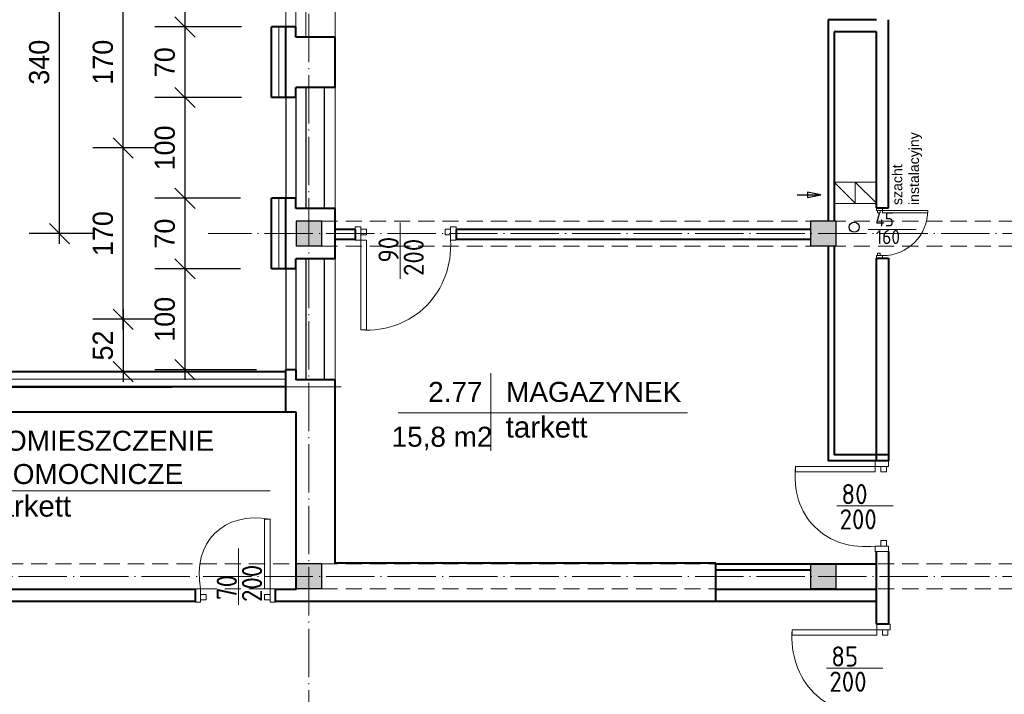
# Model space of a CAD drawing. Header units: millimetres. Extents: x -32003 to -19505, y 17931 to 29358.
# Tile 12 of 92: x -27805 to -26828, y 22892 to 23562. Entities that reach past the tile are written whole.
import ezdxf

# ---------------------------------------------------------------- set-up
doc = ezdxf.new("R2010")
doc.units = ezdxf.units.MM
doc.header["$PDMODE"] = 3
for name, pattern in [('ACAD_ISO03W100', [30, 12, -18]), ('ACAD_ISO04W100', [30.5, 24, -3, 0.5, -3]), ('KRESKOWA_X2', [12, 8, -4])]:
    doc.linetypes.add(name, pattern=pattern)
for name, color, linetype, lineweight in [('_wymiary', 1, 'Continuous', 9), ('drzwi', 140, 'Continuous', 13), ('KOMINY', 43, 'Continuous', 15), ('okno', 2, 'Continuous', 25), ('okno widok', 8, 'Continuous', 25), ('opisy drzwi', 40, 'Continuous', 13), ('opisy pom', 3, 'Continuous', 18), ('przerywana', 7, 'KRESKOWA_X2', 5), ('sciany', 4, 'Continuous', 40), ('symetria', 7, 'ACAD_ISO03W100', 5), ('SZRAF', 51, 'Continuous', 9), ('słupy', 2, 'Continuous', 30), ('ściana', 4, 'Continuous', 40)]:
    doc.layers.add(name, color=color, linetype=linetype, lineweight=lineweight)
doc.layers.add('kanalizacja', color=210, linetype='Continuous')
doc.styles.add('ISO', font='isocp.shx')
doc.styles.add('ROMANS', font='ROMANS')
doc.styles.add('SYSTEM', font='TXT')
doc.linetypes.add('BATTING', pattern='A,0.0001,-0.1,[134,ltypeshp.shx,S=0.1,R=0,X=-0.1,Y=0],-0.2,[134,ltypeshp.shx,S=0.1,R=180,X=0.1,Y=0],-0.1', length=0.4001)
doc.dimstyles.new('Jacek2', dxfattribs={"dimscale": 2, "dimtxt": 10, "dimasz": 10, "dimexe": 15, "dimexo": 15, "dimgap": 5, "dimtad": 1, "dimdec": 0, "dimrnd": 0.5, "dimzin": 0, "dimdsep": 46, "dimtxsty": 'Standard', "dimblk": 'OBLIQUE', "dimcen": 0, "dimdle": 5, "dimadec": 1, "dimazin": 0, "dimtfac": 1, "dimtdec": 0, "dimtofl": 0, "dimtmove": 0, "dimatfit": 3, "dimfxl": 0, "dimtolj": 1, "dimtzin": 0, "dimarcsym": 0})

# ---------------------------------------------------------------- blocks, each defined once
blk = doc.blocks.new('_OBLIQUE')
at = {"color": 0, "linetype": 'ByBlock'}
blk.add_line((-0.5, -0.5), (0.5, 0.5), dxfattribs=at)
blk = doc.blocks.new('*D971')
at = {"layer": '_wymiary', "color": 0, "lineweight": -2}
for p, q in [((-27640.58, 23204.37), (-27640.58, 23324.37)), ((-27585.69, 23314.37), (-27670.58, 23314.37)), ((-27569.63, 23214.37), (-27670.58, 23214.37))]:
    blk.add_line(p, q, dxfattribs=at)
at = {"layer": 'Defpoints', "color": 0}
for p in [(-27640.58, 23314.37), (-27555.69, 23314.37), (-27539.63, 23214.37)]:
    blk.add_point(p, dxfattribs=at)
at = {"layer": '_wymiary', "color": 0, "lineweight": -2, "xscale": 20, "yscale": 20, "zscale": 20}
for p, rotation in [((-27640.58, 23314.37), 90), ((-27640.58, 23214.37), 270)]:
    blk.add_blockref('_OBLIQUE', p, dxfattribs=dict(at, rotation=rotation))
at = {"layer": '_wymiary', "color": 0, "insert": (-27660.58, 23264.37), "char_height": 20, "attachment_point": 5, "rotation": 90}
blk.add_mtext('\\A1;100', dxfattribs=at)
blk = doc.blocks.new('*D972')
at = {"layer": '_wymiary', "color": 0, "lineweight": -2}
for p, q in [((-27640.58, 23304.37), (-27640.58, 23394.37)), ((-27585.69, 23384.37), (-27670.58, 23384.37)), ((-27585.69, 23314.37), (-27670.58, 23314.37))]:
    blk.add_line(p, q, dxfattribs=at)
at = {"layer": 'Defpoints', "color": 0}
for p in [(-27640.58, 23384.37), (-27555.69, 23384.37), (-27555.69, 23314.37)]:
    blk.add_point(p, dxfattribs=at)
at = {"layer": '_wymiary', "color": 0, "lineweight": -2, "xscale": 20, "yscale": 20, "zscale": 20}
for p, rotation in [((-27640.58, 23384.37), 90), ((-27640.58, 23314.37), 270)]:
    blk.add_blockref('_OBLIQUE', p, dxfattribs=dict(at, rotation=rotation))
at = {"layer": '_wymiary', "color": 0, "insert": (-27660.58, 23349.37), "char_height": 20, "attachment_point": 5, "rotation": 90}
blk.add_mtext('\\A1;70', dxfattribs=at)
blk = doc.blocks.new('*D973')
at = {"layer": '_wymiary', "color": 0, "lineweight": -2}
for p, q in [((-27640.58, 23374.37), (-27640.58, 23494.37)), ((-27584.67, 23484.37), (-27670.58, 23484.37)), ((-27585.69, 23384.37), (-27670.58, 23384.37))]:
    blk.add_line(p, q, dxfattribs=at)
at = {"layer": 'Defpoints', "color": 0}
for p in [(-27640.58, 23484.37), (-27554.67, 23484.37), (-27555.69, 23384.37)]:
    blk.add_point(p, dxfattribs=at)
at = {"layer": '_wymiary', "color": 0, "lineweight": -2, "xscale": 20, "yscale": 20, "zscale": 20}
for p, rotation in [((-27640.58, 23484.37), 90), ((-27640.58, 23384.37), 270)]:
    blk.add_blockref('_OBLIQUE', p, dxfattribs=dict(at, rotation=rotation))
at = {"layer": '_wymiary', "color": 0, "insert": (-27660.58, 23434.37), "char_height": 20, "attachment_point": 5, "rotation": 90}
blk.add_mtext('\\A1;100', dxfattribs=at)
blk = doc.blocks.new('*D974')
at = {"layer": '_wymiary', "color": 0, "lineweight": -2}
for p, q in [((-27640.58, 23474.37), (-27640.58, 23564.37)), ((-27584.67, 23554.37), (-27670.58, 23554.37)), ((-27584.67, 23484.37), (-27670.58, 23484.37))]:
    blk.add_line(p, q, dxfattribs=at)
at = {"layer": 'Defpoints', "color": 0}
for p in [(-27640.58, 23554.37), (-27554.67, 23554.37), (-27554.67, 23484.37)]:
    blk.add_point(p, dxfattribs=at)
at = {"layer": '_wymiary', "color": 0, "lineweight": -2, "xscale": 20, "yscale": 20, "zscale": 20}
for p, rotation in [((-27640.58, 23554.37), 90), ((-27640.58, 23484.37), 270)]:
    blk.add_blockref('_OBLIQUE', p, dxfattribs=dict(at, rotation=rotation))
at = {"layer": '_wymiary', "color": 0, "insert": (-27660.58, 23519.37), "char_height": 20, "attachment_point": 5, "rotation": 90}
blk.add_mtext('\\A1;70', dxfattribs=at)
blk = doc.blocks.new('*D975')
at = {"layer": '_wymiary', "color": 0, "lineweight": -2}
for p, q in [((-27640.58, 23544.37), (-27640.58, 23664.37)), ((-27585.69, 23654.37), (-27670.58, 23654.37)), ((-27584.67, 23554.37), (-27670.58, 23554.37))]:
    blk.add_line(p, q, dxfattribs=at)
at = {"layer": 'Defpoints', "color": 0}
for p in [(-27640.58, 23654.37), (-27555.69, 23654.37), (-27554.67, 23554.37)]:
    blk.add_point(p, dxfattribs=at)
at = {"layer": '_wymiary', "color": 0, "lineweight": -2, "xscale": 20, "yscale": 20, "zscale": 20}
for p, rotation in [((-27640.58, 23654.37), 90), ((-27640.58, 23554.37), 270)]:
    blk.add_blockref('_OBLIQUE', p, dxfattribs=dict(at, rotation=rotation))
at = {"layer": '_wymiary', "color": 0, "insert": (-27660.58, 23604.37), "char_height": 20, "attachment_point": 5, "rotation": 90}
blk.add_mtext('\\A1;100', dxfattribs=at)
blk = doc.blocks.new('*D784')
at = {"layer": '_wymiary', "color": 0, "lineweight": -2}
for p, q in [((-27701.99, 23254.37), (-27701.99, 23444.37)), ((-27670.58, 23434.37), (-27731.99, 23434.37)), ((-27670.58, 23264.37), (-27731.99, 23264.37))]:
    blk.add_line(p, q, dxfattribs=at)
at = {"layer": 'Defpoints', "color": 0}
for p in [(-27701.99, 23434.37), (-27640.58, 23434.37), (-27640.58, 23264.37)]:
    blk.add_point(p, dxfattribs=at)
at = {"layer": '_wymiary', "color": 0, "lineweight": -2, "xscale": 20, "yscale": 20, "zscale": 20}
for p, rotation in [((-27701.99, 23434.37), 90), ((-27701.99, 23264.37), 270)]:
    blk.add_blockref('_OBLIQUE', p, dxfattribs=dict(at, rotation=rotation))
at = {"layer": '_wymiary', "color": 0, "insert": (-27721.99, 23349.37), "char_height": 20, "attachment_point": 5, "rotation": 90}
blk.add_mtext('\\A1;170', dxfattribs=at)
blk = doc.blocks.new('*D785')
at = {"layer": '_wymiary', "color": 0, "lineweight": -2}
for p, q in [((-27701.99, 23424.37), (-27701.99, 23614.37)), ((-27670.58, 23604.37), (-27731.99, 23604.37)), ((-27670.58, 23434.37), (-27731.99, 23434.37))]:
    blk.add_line(p, q, dxfattribs=at)
at = {"layer": 'Defpoints', "color": 0}
for p in [(-27701.99, 23604.37), (-27640.58, 23604.37), (-27640.58, 23434.37)]:
    blk.add_point(p, dxfattribs=at)
at = {"layer": '_wymiary', "color": 0, "lineweight": -2, "xscale": 20, "yscale": 20, "zscale": 20}
for p, rotation in [((-27701.99, 23604.37), 90), ((-27701.99, 23434.37), 270)]:
    blk.add_blockref('_OBLIQUE', p, dxfattribs=dict(at, rotation=rotation))
at = {"layer": '_wymiary', "color": 0, "insert": (-27721.99, 23519.37), "char_height": 20, "attachment_point": 5, "rotation": 90}
blk.add_mtext('\\A1;170', dxfattribs=at)
blk = doc.blocks.new('*D802')
at = {"layer": '_wymiary', "color": 0, "lineweight": -2}
for p, q in [((-27765.15, 23339.37), (-27765.15, 23699.37)), ((-27738.78, 23689.37), (-27795.15, 23689.37)), ((-27731.99, 23349.37), (-27795.15, 23349.37))]:
    blk.add_line(p, q, dxfattribs=at)
at = {"layer": 'Defpoints', "color": 0}
for p in [(-27765.15, 23689.37), (-27708.78, 23689.37), (-27701.99, 23349.37)]:
    blk.add_point(p, dxfattribs=at)
at = {"layer": '_wymiary', "color": 0, "lineweight": -2, "xscale": 20, "yscale": 20, "zscale": 20}
for p, rotation in [((-27765.15, 23689.37), 90), ((-27765.15, 23349.37), 270)]:
    blk.add_blockref('_OBLIQUE', p, dxfattribs=dict(at, rotation=rotation))
at = {"layer": '_wymiary', "color": 0, "insert": (-27785.15, 23519.37), "char_height": 20, "attachment_point": 5, "rotation": 90}
blk.add_mtext('\\A1;340', dxfattribs=at)
blk = doc.blocks.new('*D1008')
at = {"layer": '_wymiary', "color": 0, "lineweight": -2}
for p, q in [((-27701.99, 23274.37), (-27701.99, 23202.37)), ((-27670.58, 23264.37), (-27731.99, 23264.37)), ((-27570.67, 23212.37), (-27731.99, 23212.37))]:
    blk.add_line(p, q, dxfattribs=at)
at = {"layer": 'Defpoints', "color": 0}
for p in [(-27640.58, 23264.37), (-27701.99, 23212.37), (-27540.67, 23212.37)]:
    blk.add_point(p, dxfattribs=at)
at = {"layer": '_wymiary', "color": 0, "lineweight": -2, "xscale": 20, "yscale": 20, "zscale": 20}
for p, rotation in [((-27701.99, 23264.37), 90), ((-27701.99, 23212.37), 270)]:
    blk.add_blockref('_OBLIQUE', p, dxfattribs=dict(at, rotation=rotation))
at = {"layer": '_wymiary', "color": 0, "insert": (-27721.99, 23238.37), "char_height": 20, "attachment_point": 5, "rotation": 90}
blk.add_mtext('\\A1;52', dxfattribs=at)
blk = doc.blocks.new('*D1009')
at = {"layer": '_wymiary', "color": 0, "lineweight": -2}
for p, q in [((-27831.84, 23202.37), (-27831.84, 26833.45)), ((-27568.67, 26823.45), (-27861.84, 26823.45)), ((-27570.67, 23212.37), (-27861.84, 23212.37))]:
    blk.add_line(p, q, dxfattribs=at)
at = {"layer": 'Defpoints', "color": 0}
for p in [(-27831.84, 26823.45), (-27538.67, 26823.45), (-27540.67, 23212.37)]:
    blk.add_point(p, dxfattribs=at)
at = {"layer": '_wymiary', "color": 0, "lineweight": -2, "xscale": 20, "yscale": 20, "zscale": 20}
for p, rotation in [((-27831.84, 26823.45), 90), ((-27831.84, 23212.37), 270)]:
    blk.add_blockref('_OBLIQUE', p, dxfattribs=dict(at, rotation=rotation))
at = {"layer": '_wymiary', "color": 0, "insert": (-27851.84, 25017.91), "char_height": 20, "attachment_point": 5, "rotation": 90}
blk.add_mtext('\\A1;3611', dxfattribs=at)

msp = doc.modelspace()

# ---------------------------------------------------------------- hatches: boundary and pattern name
at = {"layer": 'SZRAF', "ltscale": 0.5}
h = msp.add_hatch(color=256, dxfattribs=at)
h.paths.add_polyline_path([(-27505.17, 23336.87), (-27505.17, 23349.37), (-27517.67, 23349.37), (-27517.67, 23336.87), (-27512.67, 23336.87)])
h.paths.add_polyline_path([(-27517.67, 23336.87), (-27517.67, 23349.37), (-27530.17, 23349.37), (-27530.17, 23336.87)])
h.paths.add_polyline_path([(-27517.67, 23361.87), (-27530.17, 23361.87), (-27530.17, 23349.37), (-27517.67, 23349.37)])
h.paths.add_polyline_path([(-27517.67, 23361.87), (-27517.67, 23349.37), (-27505.17, 23349.37), (-27505.17, 23361.87)])
h = msp.add_hatch(color=256, dxfattribs=at)
h.paths.add_polyline_path([(-26995.17, 23336.87), (-26995.17, 23349.37), (-27007.67, 23349.37), (-27007.67, 23336.87), (-27002.67, 23336.87)])
h.paths.add_polyline_path([(-27007.67, 23336.87), (-27007.67, 23349.37), (-27020.17, 23349.37), (-27020.17, 23336.87)])
h.paths.add_polyline_path([(-27007.67, 23361.87), (-27020.17, 23361.87), (-27020.17, 23349.37), (-27007.67, 23349.37)])
h.paths.add_polyline_path([(-27007.67, 23361.87), (-27007.67, 23349.37), (-26995.17, 23349.37), (-26995.17, 23361.87)])
h = msp.add_hatch(color=256, dxfattribs=at)
h.paths.add_polyline_path([(-27505.17, 22996.87), (-27505.17, 23009.37), (-27517.67, 23009.37), (-27517.67, 22996.87), (-27512.67, 22996.87)])
h.paths.add_polyline_path([(-27517.67, 22996.87), (-27517.67, 23009.37), (-27530.17, 23009.37), (-27530.17, 22996.87)])
h.paths.add_polyline_path([(-27517.67, 23021.87), (-27530.17, 23021.87), (-27530.17, 23009.37), (-27517.67, 23009.37)])
h.paths.add_polyline_path([(-27517.67, 23021.87), (-27517.67, 23009.37), (-27505.17, 23009.37), (-27505.17, 23021.87)])
h = msp.add_hatch(color=256, dxfattribs=at)
h.paths.add_polyline_path([(-26995.17, 22996.87), (-26995.17, 23009.37), (-27007.67, 23009.37), (-27007.67, 22996.87), (-27002.67, 22996.87)])
h.paths.add_polyline_path([(-27007.67, 22996.87), (-27007.67, 23009.37), (-27020.17, 23009.37), (-27020.17, 22996.87)])
h.paths.add_polyline_path([(-27007.67, 23021.87), (-27020.17, 23021.87), (-27020.17, 23009.37), (-27007.67, 23009.37)])
h.paths.add_polyline_path([(-27007.67, 23021.87), (-27007.67, 23009.37), (-26995.17, 23009.37), (-26995.17, 23021.87)])

# ---------------------------------------------------------------- linework, layer by layer
at = {"layer": '_wymiary'}
msp.add_line((-26942.67, 23033.91), (-26955.87, 23033.91), dxfattribs=at)
at = {"layer": 'drzwi'}
for p, q in [((-27471.67, 23355.97), (-27471.67, 23342.77)), ((-27466.17, 23355.97), (-27471.67, 23355.97)), ((-27466.17, 23342.77), (-27466.17, 23355.97)), ((-27466.17, 23348.27), (-27466.17, 23353.77)), ((-27466.17, 23353.77), (-27460.67, 23353.77)), ((-27460.67, 23353.77), (-27460.67, 23348.27)), ((-27382.67, 23353.77), (-27382.67, 23348.27)), ((-27377.17, 23353.77), (-27382.67, 23353.77)), ((-27377.17, 23342.77), (-27377.17, 23355.97)), ((-27377.17, 23355.97), (-27371.67, 23355.97)), ((-27377.17, 23348.27), (-27377.17, 23353.77)), ((-27371.67, 23355.97), (-27371.67, 23342.77)), ((-27471.67, 23342.77), (-27466.17, 23342.77)), ((-27460.67, 23348.27), (-27466.17, 23348.27)), ((-27466.17, 23253.77), (-27466.17, 23342.77)), ((-27466.17, 23342.77), (-27460.67, 23342.77)), ((-27460.67, 23342.77), (-27460.67, 23253.77)), ((-27382.67, 23348.27), (-27377.17, 23348.27)), ((-27371.67, 23342.77), (-27377.17, 23342.77)), ((-27460.67, 23253.77), (-27466.17, 23253.77)), ((-27540.67, 23197.37), (-27485.58, 23197.37)), ((-27034.87, 23118.41), (-26955.87, 23118.41)), ((-27034.87, 23112.91), (-27034.87, 23118.41)), ((-26955.87, 23123.91), (-26955.87, 23118.41)), ((-26942.67, 23123.91), (-26955.87, 23123.91)), ((-26955.87, 23118.41), (-26942.67, 23118.41)), ((-26955.87, 23118.41), (-26955.87, 23112.91)), ((-26950.37, 23118.41), (-26944.87, 23118.41)), ((-26950.37, 23112.91), (-26950.37, 23118.41)), ((-26944.87, 23118.41), (-26944.87, 23112.91)), ((-26942.67, 23118.41), (-26942.67, 23123.91)), ((-26955.87, 23112.91), (-27034.87, 23112.91)), ((-26944.87, 23112.91), (-26950.37, 23112.91)), ((-27561.67, 23065.97), (-27556.17, 23065.97)), ((-27561.67, 22996.97), (-27561.67, 23065.97)), ((-27556.17, 23065.97), (-27556.17, 22996.97)), ((-26950.37, 23044.91), (-26950.37, 23039.41)), ((-26944.87, 23044.91), (-26950.37, 23044.91)), ((-26944.87, 23039.41), (-26944.87, 23044.91)), ((-26955.87, 23039.41), (-26942.67, 23039.41)), ((-26955.87, 23033.91), (-26955.87, 23039.41)), ((-26942.67, 23033.91), (-26955.87, 23033.91)), ((-26950.37, 23039.41), (-26944.87, 23039.41)), ((-26942.67, 23039.41), (-26942.67, 23033.91)), ((-27630.67, 22996.97), (-27625.17, 22996.97)), ((-27630.67, 22983.77), (-27630.67, 22996.97)), ((-27625.17, 22996.97), (-27625.17, 22983.77)), ((-27625.17, 22991.47), (-27625.17, 22985.97)), ((-27619.67, 22991.47), (-27625.17, 22991.47)), ((-27619.67, 22985.97), (-27619.67, 22991.47)), ((-27556.17, 22996.97), (-27561.67, 22996.97)), ((-27561.67, 22991.47), (-27556.17, 22991.47)), ((-27561.67, 22985.97), (-27561.67, 22991.47)), ((-27556.17, 22996.97), (-27556.17, 22983.77)), ((-27550.67, 22996.97), (-27556.17, 22996.97)), ((-27556.17, 22991.47), (-27556.17, 22985.97)), ((-27550.67, 22983.77), (-27550.67, 22996.97)), ((-27625.17, 22983.77), (-27630.67, 22983.77)), ((-27625.17, 22985.97), (-27619.67, 22985.97)), ((-27556.17, 22985.97), (-27561.67, 22985.97)), ((-27556.17, 22983.77), (-27550.67, 22983.77)), ((-26941.07, 22961.91), (-26954.27, 22961.91)), ((-26954.27, 22961.91), (-26954.27, 22956.41)), ((-26941.07, 22956.41), (-26941.07, 22961.91)), ((-27038.27, 22950.91), (-27038.27, 22956.41)), ((-27038.27, 22956.41), (-26954.27, 22956.41)), ((-26954.27, 22956.41), (-26941.07, 22956.41)), ((-26954.27, 22956.41), (-26954.27, 22950.91)), ((-26948.77, 22950.91), (-26948.77, 22956.41)), ((-26948.77, 22956.41), (-26943.27, 22956.41)), ((-26943.27, 22956.41), (-26943.27, 22950.91)), ((-26954.27, 22950.91), (-27038.27, 22950.91)), ((-26943.27, 22950.91), (-26948.77, 22950.91))]:
    msp.add_line(p, q, dxfattribs=at)
for points in [[(-26954.67, 23372.46, 0), (-26954.67, 23374.96, 0), (-26948.67, 23374.96, 0), (-26948.67, 23372.46, 0), (-26954.67, 23372.46, 0)], [(-26953.67, 23372.46, 0), (-26953.67, 23369.96, 0), (-26951.17, 23369.96, 0), (-26951.17, 23372.46, 0), (-26953.67, 23372.46, 0)], [(-26948.67, 23372.46, 0), (-26948.67, 23369.96, 0), (-26903.72, 23369.96, 0), (-26903.72, 23372.46, 0), (-26948.67, 23372.46, 0)], [(-26954.67, 23327.51, 0), (-26954.67, 23325.01, 0), (-26948.67, 23325.01, 0), (-26948.67, 23327.51, 0), (-26954.67, 23327.51, 0)], [(-26953.67, 23327.51, 0), (-26953.67, 23330, 0), (-26951.17, 23330, 0), (-26951.17, 23327.51, 0), (-26953.67, 23327.51, 0)]]:
    msp.add_polyline3d(points, dxfattribs=at)
msp.add_arc((-26948.67, 23372.46), 44.96, 270, 0, dxfattribs=at)
at = {"layer": 'drzwi', "extrusion": (0, 0, -1)}
for centre, major_axis, ratio, start_param, end_param in [((-27471.17, 23347.77), (-70, 70), 0.89899, 2.356194, 3.926991), ((-26945.87, 23128.41), (70, 70), 0.79798, 2.356194, 3.926991), ((-27541.17, 22981.97), (-70, 70), 0.69697, 5.497787, 7.068583), ((-26946.77, 22963.91), (70, 70), 0.848485, 2.356194, 3.926991)]:
    msp.add_ellipse(centre, major_axis=major_axis, ratio=ratio, start_param=start_param, end_param=end_param, dxfattribs=at)
at = {"layer": 'kanalizacja'}
msp.add_circle((-26976.83, 23355.68), 5, dxfattribs=at)
at = {"layer": 'KOMINY', "lineweight": 18}
for p, q in [((-26996.77, 23400.43), (-26975.73, 23379.47)), ((-26975.77, 23400.41), (-26954.73, 23379.46)), ((-26954.67, 23379.37), (-26996.67, 23379.37))]:
    msp.add_line(p, q, dxfattribs=at)
for points in [[(-26996.72, 23400.38), (-26975.72, 23400.42), (-26975.68, 23379.42), (-26996.68, 23379.38)], [(-26975.72, 23400.38), (-26954.72, 23400.42), (-26954.68, 23379.42), (-26975.68, 23379.38)]]:
    msp.add_lwpolyline(points, close=True, dxfattribs=at)
at = {"layer": 'KOMINY', "lineweight": 30}
msp.add_lwpolyline([(-27033.23, 23387.83), (-27009.96, 23387.83), (-27023.07, 23390.37), (-27023.07, 23385.25), (-27009.96, 23387.83)], dxfattribs=at)
at = {"layer": 'okno'}
for p, q in [((-27520.67, 23494.37), (-27520.67, 23374.37)), ((-27530.67, 23484.37), (-27530.67, 23384.37)), ((-27520.67, 23324.37), (-27520.67, 23204.37)), ((-27530.67, 23314.37), (-27530.67, 23214.37))]:
    msp.add_line(p, q, dxfattribs=at)
at = {"layer": 'okno widok'}
for p, q in [((-27502.67, 23494.37), (-27502.67, 23374.37)), ((-27540.67, 23484.37), (-27540.67, 23384.37)), ((-27502.67, 23324.37), (-27502.67, 23204.37)), ((-27540.67, 23314.37), (-27540.67, 23214.37))]:
    msp.add_line(p, q, dxfattribs=at)
at = {"layer": 'opisy drzwi'}
for p, q in [((-27520.67, 23664.37), (-27520.67, 23544.37)), ((-27491.67, 23664.37), (-27491.67, 23544.37)), ((-27540.67, 23654.37), (-27540.67, 23554.37)), ((-27530.67, 23654.37), (-27530.67, 23554.37)), ((-27520.67, 23494.37), (-27520.67, 23374.37)), ((-27491.67, 23494.37), (-27491.67, 23374.37)), ((-27540.67, 23484.37), (-27540.67, 23384.37)), ((-27530.67, 23484.37), (-27530.67, 23384.37)), ((-27427.18, 23360.51), (-27427.18, 23304.52)), ((-26962.89, 23353.4), (-26915.38, 23353.4)), ((-27520.67, 23324.37), (-27520.67, 23204.37)), ((-27491.67, 23324.37), (-27491.67, 23204.37)), ((-27540.67, 23314.37), (-27540.67, 23214.37)), ((-27530.67, 23314.37), (-27530.67, 23214.37)), ((-26938.12, 23079.42), (-26994.11, 23079.42)), ((-27587.57, 23037.15), (-27587.57, 22981.16)), ((-26948.23, 22918.38), (-27004.22, 22918.38))]:
    msp.add_line(p, q, dxfattribs=at)
at = {"layer": 'opisy pom'}
for p, q in [((-27337.16, 23211.06), (-27337.16, 23133.99)), ((-27429.16, 23171.45), (-27142.11, 23171.45)), ((-27941.32, 23094.1), (-27556.17, 23094.1))]:
    msp.add_line(p, q, dxfattribs=at)
at = {"layer": 'przerywana', "ltscale": 2}
for p, q in [((-26097.17, 23361.87), (-27517.67, 23361.87)), ((-26097.17, 23336.87), (-27517.67, 23336.87)), ((-26097.17, 23021.87), (-28001.67, 23021.87)), ((-26097.17, 22996.87), (-28001.67, 22996.87))]:
    msp.add_line(p, q, dxfattribs=at)
at = {"layer": 'sciany'}
for p, q in [((-27002.67, 23561.37), (-27002.67, 23361.87)), ((-26954.67, 23561.37), (-27002.67, 23561.37)), ((-26996.67, 23549.37), (-26996.67, 23361.87)), ((-26954.67, 23549.37), (-26996.67, 23549.37)), ((-27002.67, 23336.87), (-27002.67, 23123.91)), ((-26996.67, 23336.87), (-26996.67, 23129.91)), ((-26942.67, 23325.01), (-26942.67, 23123.91)), ((-27491.68, 23204.37), (-27530.67, 23204.37)), ((-27491.67, 23022.34), (-27491.68, 23204.37)), ((-27530.17, 22996.37), (-27530.17, 23172.37)), ((-26942.67, 23129.91), (-26996.67, 23129.91)), ((-26942.67, 23123.91), (-27002.67, 23123.91)), ((-26942.67, 23123.92), (-26954.67, 23123.92)), ((-26942.67, 23033.91), (-26942.67, 22961.91)), ((-27114.07, 23022.38), (-27491.67, 23022.34)), ((-27114.07, 22984.37), (-27114.07, 23022.38)), ((-27114.07, 23021.87), (-26954.67, 23021.87)), ((-27114.07, 23015.87), (-27020.17, 23015.87)), ((-27630.67, 22996.37), (-27940.17, 22996.37)), ((-27630.67, 22996.37), (-27630.67, 22984.37)), ((-27530.17, 22996.37), (-27550.67, 22996.37)), ((-27550.67, 22984.37), (-27550.67, 22996.37)), ((-26954.67, 22996.37), (-27114.07, 22996.37)), ((-27630.67, 22984.37), (-27940.17, 22984.37)), ((-27126.07, 22984.37), (-27550.67, 22984.37)), ((-26954.67, 22984.37), (-27126.07, 22984.37)), ((-26942.67, 22961.91), (-26954.67, 22961.91))]:
    msp.add_line(p, q, dxfattribs=at)
for points in [[(-26954.67, 23375.01), (-26942.67, 23375.01)], [(-26954.67, 23325.01), (-26942.67, 23325.01)]]:
    msp.add_lwpolyline(points, dxfattribs=at)
at = {"layer": 'symetria', "linetype": 'ACAD_ISO04W100', "ltscale": 2}
for p, q in [((-27517.67, 21567.5), (-27517.67, 26437.92)), ((-25927.66, 23349.37), (-27617.67, 23349.37)), ((-25927.66, 23009.37), (-28089.26, 23009.37))]:
    msp.add_line(p, q, dxfattribs=at)
at = {"layer": 'symetria'}
for p, q in [((-26992.67, 23349.37), (-27022.67, 23349.37)), ((-26992.67, 23009.37), (-27022.67, 23009.37))]:
    msp.add_line(p, q, dxfattribs=at)
at = {"layer": 'SZRAF', "linetype": 'BATTING', "ltscale": 14}
for p, q in [((-27547.67, 23484.37), (-27547.67, 23554.37)), ((-27547.67, 23314.37), (-27547.67, 23384.37)), ((-27540.67, 23204.87), (-27994.01, 23204.87))]:
    msp.add_line(p, q, dxfattribs=at)
at = {"layer": 'słupy'}
for p, q in [((-27505.17, 23361.87), (-27530.17, 23361.87)), ((-27530.17, 23361.87), (-27530.17, 23336.87)), ((-27505.17, 23361.87), (-27505.17, 23336.87)), ((-27020.17, 23361.87), (-27020.17, 23336.87)), ((-26995.17, 23361.87), (-27020.17, 23361.87)), ((-26995.17, 23361.87), (-27020.17, 23361.87)), ((-27020.17, 23361.87), (-27020.17, 23336.87)), ((-26995.17, 23361.87), (-26995.17, 23336.87)), ((-26995.17, 23361.87), (-26995.17, 23336.87)), ((-27505.17, 23336.87), (-27530.17, 23336.87)), ((-26995.17, 23336.87), (-27020.17, 23336.87)), ((-26995.17, 23336.87), (-27020.17, 23336.87)), ((-27505.17, 23021.87), (-27530.17, 23021.87)), ((-27530.17, 23021.87), (-27530.17, 22996.87)), ((-27505.17, 23021.87), (-27505.17, 22996.87)), ((-27020.17, 23021.87), (-27020.17, 22996.87)), ((-26995.17, 23021.87), (-27020.17, 23021.87)), ((-26995.17, 23021.87), (-27020.17, 23021.87)), ((-27020.17, 23021.87), (-27020.17, 22996.87)), ((-26995.17, 23021.87), (-26995.17, 22996.87)), ((-26995.17, 23021.87), (-26995.17, 22996.87)), ((-27505.17, 22996.87), (-27530.17, 22996.87)), ((-26995.17, 22996.87), (-27020.17, 22996.87)), ((-26995.17, 22996.87), (-27020.17, 22996.87))]:
    msp.add_line(p, q, dxfattribs=at)
at = {"layer": 'ściana'}
for p, q in [((-26942.67, 23375.01), (-26942.67, 23561.37)), ((-27554.67, 23484.37), (-27554.67, 23554.37)), ((-27530.67, 23554.37), (-27554.67, 23554.37)), ((-27540.67, 23484.37), (-27540.67, 23554.37)), ((-27530.67, 23544.37), (-27530.67, 23554.37)), ((-26954.67, 23375.01), (-26954.67, 23549.37)), ((-27491.67, 23544.37), (-27530.67, 23544.37)), ((-27491.67, 23494.37), (-27491.67, 23544.37)), ((-27540.67, 23484.37), (-27540.67, 23519.37)), ((-27502.67, 23494.37), (-27530.67, 23494.37)), ((-27530.67, 23484.37), (-27530.67, 23494.37)), ((-27530.67, 23484.37), (-27530.67, 23494.37)), ((-27491.67, 23494.37), (-27530.67, 23494.37)), ((-27530.67, 23484.37), (-27554.67, 23484.37)), ((-27530.67, 23484.37), (-27540.67, 23484.37)), ((-27554.67, 23314.37), (-27554.67, 23384.37)), ((-27530.67, 23384.37), (-27554.67, 23384.37)), ((-27530.67, 23384.37), (-27540.67, 23384.37)), ((-27540.67, 23334.37), (-27540.67, 23384.37)), ((-27540.67, 23334.37), (-27540.67, 23384.37)), ((-27530.67, 23374.37), (-27530.67, 23384.37)), ((-27530.67, 23374.37), (-27530.67, 23384.37)), ((-27502.67, 23374.37), (-27530.67, 23374.37)), ((-27491.67, 23374.37), (-27530.67, 23374.37)), ((-27491.67, 23355.37), (-27491.67, 23374.37)), ((-27491.67, 23324.37), (-27491.67, 23355.37)), ((-27471.67, 23353.37), (-27491.67, 23353.37)), ((-27471.67, 23353.37), (-27471.67, 23343.37)), ((-27020.17, 23353.37), (-27371.67, 23353.37)), ((-27371.67, 23353.37), (-27371.67, 23343.37)), ((-27471.67, 23343.37), (-27491.67, 23343.37)), ((-27020.17, 23343.37), (-27371.67, 23343.37)), ((-27540.67, 23314.37), (-27540.67, 23334.37)), ((-27540.67, 23314.37), (-27540.67, 23334.37)), ((-27502.67, 23324.37), (-27530.67, 23324.37)), ((-27530.67, 23314.37), (-27530.67, 23324.37)), ((-27530.67, 23314.37), (-27530.67, 23324.37)), ((-27491.67, 23324.37), (-27530.67, 23324.37)), ((-26954.67, 23123.91), (-26954.67, 23325.01)), ((-27530.67, 23314.37), (-27554.67, 23314.37)), ((-27530.67, 23314.37), (-27540.67, 23314.37)), ((-26954.67, 23283.37), (-26954.67, 23283.37)), ((-27540.67, 23212.37), (-28001.67, 23212.37)), ((-27540.67, 23197.37), (-27540.67, 23214.37)), ((-27530.67, 23214.37), (-27540.67, 23214.37)), ((-27540.67, 23172.37), (-27540.67, 23214.37)), ((-27530.67, 23214.37), (-27540.67, 23214.37)), ((-27530.67, 23214.37), (-27530.67, 23204.37)), ((-27530.67, 23214.37), (-27530.67, 23204.37)), ((-27540.67, 23197.37), (-27986.67, 23197.37)), ((-27963.67, 23197.37), (-27653.17, 23197.37)), ((-27540.67, 23197.37), (-27653.17, 23197.37)), ((-27502.67, 23204.37), (-27530.67, 23204.37)), ((-27530.17, 23172.37), (-27940.17, 23172.37)), ((-27530.17, 23172.37), (-27653.17, 23172.37)), ((-26954.67, 22961.91), (-26954.67, 23033.91))]:
    msp.add_line(p, q, dxfattribs=at)

# ---------------------------------------------------------------- texts
at = {"layer": 'opisy drzwi', "style": 'ISO'}
for s, height, p in [('45', 14, (-26955.96, 23356.51)), ('160', 14, (-26955.32, 23339.01)), ('80', 20, (-26989.41, 23080.95)), ('200', 20, (-26991.28, 23055.95)), ('85', 20, (-26999.52, 22919.91)), ('200', 20, (-27001.39, 22894.91))]:
    msp.add_text(s, height=height, dxfattribs=at).set_placement(p)
for s, p in [(' 90', (-27428.72, 23309.23)), ('200', (-27403.71, 23307.36)), ('200', (-27564.1, 22984)), ('70', (-27589.11, 22985.87))]:
    msp.add_text(s, height=20, rotation=90, dxfattribs=at).set_placement(p)
at = {"layer": 'opisy pom', "insert": (-26939.16, 23377.73), "char_height": 10, "attachment_point": 1, "rotation": 90, "style": 'ROMANS'}
msp.add_mtext('{\\fArial|b0|i0|c238|p34;szacht\\Pinstalacyjny}', dxfattribs=at)
at = {"layer": 'opisy pom', "attachment_point": 1, "style": 'SYSTEM'}
for s, insert, char_height in [('{\\fArial|b0|i0|c238|p34;2.77}', (-27399.38, 23202.24), 19.8), ('{\\fArial|b0|i0|c238|p34;MAGAZYNEK}', (-27322.02, 23202.24), 19.8), ('{\\fArial|b0|i0|c238|p34;tarkett}', (-27322.47, 23167.96), 20.9), ('{\\fArial|b0|i0|c238|p34;15,8 m2  }', (-27435.61, 23157.79), 19.8), ('{\\fArial|b0|i0|c238|p34;POMIESZCZENIE\\P POMOCNICZE}', (-27837.54, 23153.81), 19.8), ('{\\fArial|b0|i0|c238|p34;tarkett}', (-27834.63, 23089.54), 20.9)]:
    msp.add_mtext(s, dxfattribs=dict(at, insert=insert, char_height=char_height))

# ---------------------------------------------------------------- dimensions: what is measured, and where the dimension line sits
at = {"layer": '_wymiary'}
for base, p1, p2, picture, middle in [((-27831.84, 26823.45), (-27540.67, 23212.37), (-27538.67, 26823.45), '*D1009', (-27851.84, 25017.91)), ((-27765.15, 23689.37), (-27701.99, 23349.37), (-27708.78, 23689.37), '*D802', (-27785.15, 23519.37)), ((-27701.99, 23434.37), (-27640.58, 23264.37), (-27640.58, 23434.37), '*D784', (-27721.99, 23349.37)), ((-27640.58, 23314.37), (-27539.63, 23214.37), (-27555.69, 23314.37), '*D971', (-27660.58, 23264.37))]:
    dim = msp.add_linear_dim(base=base, p1=p1, p2=p2, angle=90, dimstyle='Jacek2', dxfattribs=at)
    dim.commit()
    dim.dimension.update_dxf_attribs({"geometry": picture, "text_midpoint": middle})
for base, p1, p2, picture, middle in [((-27640.58, 23654.37), (-27554.67, 23554.37), (-27555.69, 23654.37), '*D975', (-27660.58, 23604.37)), ((-27701.99, 23604.37), (-27640.58, 23434.37), (-27640.58, 23604.37), '*D785', (-27721.99, 23519.37)), ((-27640.58, 23554.37), (-27554.67, 23484.37), (-27554.67, 23554.37), '*D974', (-27660.58, 23519.37)), ((-27640.58, 23484.37), (-27555.69, 23384.37), (-27554.67, 23484.37), '*D973', (-27660.58, 23434.37)), ((-27640.58, 23384.37), (-27555.69, 23314.37), (-27555.69, 23384.37), '*D972', (-27660.58, 23349.37))]:
    dim = msp.add_linear_dim(base=base, p1=p1, p2=p2, angle=90, dimstyle='Jacek2', override={"dimtmove": 1}, dxfattribs=at)
    dim.commit()
    dim.dimension.update_dxf_attribs({"geometry": picture, "text_midpoint": middle})
dim = msp.add_linear_dim(base=(-27701.99, 23212.37), p1=(-27640.58, 23264.37), p2=(-27540.67, 23212.37), angle=90, dimstyle='Jacek2', override={"dimtmove": 1}, dxfattribs=at)
dim.commit()
dim.dimension.update_dxf_attribs({"geometry": '*D1008', "text_midpoint": (-27701.99, 23238.37), "dimtype": 160})

doc.saveas('drawing.dxf')
